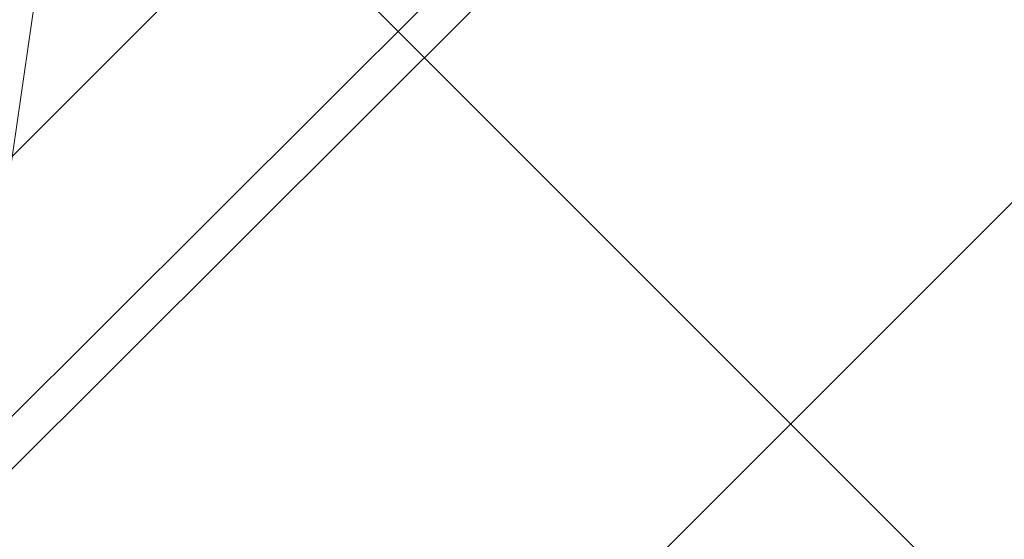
# Model space of a CAD drawing. Header units: metres. Extents: x 5515420 to 5516573, y 5683131 to 5683463.
# Tile 42 of 94: x 5516088.539 to 5516088.962, y 5683297.151 to 5683297.374. Entities that reach past the tile are written whole.
import ezdxf

# ---------------------------------------------------------------- set-up
doc = ezdxf.new("R2010")
doc.units = ezdxf.units.M
doc.layers.get('0').update_dxf_attribs({"linetype": 'CONTINUOUS', "lineweight": 18, "true_color": 0x000000})
doc.layers.add('A-Nawierzchnie', color=41, linetype='CONTINUOUS')
doc.layers.add('A-Plac-Zabaw', color=81, linetype='CONTINUOUS')
doc.layers.get('0').off()

# ---------------------------------------------------------------- blocks, each defined once
blk = doc.blocks.new('Bocianie gniazdo-Junior')
at = {"lineweight": 0}
for p, q in [((4.206441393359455, -149.9743079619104), (4.20644139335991, 150.0256920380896)), ((27.84314059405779, -40.3234490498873), (4.20644139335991, -71.98362920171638)), ((29.12524528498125, -41.28063636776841), (4.20644139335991, -74.65813183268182))]:
    blk.add_line(p, q, dxfattribs=at)

msp = doc.modelspace()

# ---------------------------------------------------------------- hatches: boundary and pattern name
at = {"layer": 'A-Nawierzchnie', "linetype": 'ByBlock', "true_color": 0xb7e0ab, "transparency": 33554687}
h = msp.add_hatch(dxfattribs=at)
h.set_pattern_fill('ANSI37', color=9, scale=0.1, style=0)
h.set_pattern_definition([(45, (615.2743167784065, 129.3192508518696), (-0.2245064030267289, 0.2245064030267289), []), (135, (615.2743167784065, 129.3192508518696), (-0.2245064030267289, -0.2245064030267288), [])])
h.paths.add_polyline_path([(5516099.6639383, 5683319.509563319), (5516093.18050492, 5683320.492467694, 0.02400827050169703), (5516090.889116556, 5683320.728043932), (5516071.666547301, 5683321.775596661, -0.02484724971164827), (5516069.295594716, 5683322.023371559), (5516062.302756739, 5683323.108692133, -0.3638266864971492), (5516061.032989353, 5683324.559218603), (5516063.231110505, 5683324.230619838), (5516064.490548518, 5683332.646905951), (5516062.29494606, 5683332.975128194), (5516065.4430103, 5683353.379441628, 0.414213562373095), (5516062.9339508, 5683356.800643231), (5516050.08979864, 5683358.776220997, 0.4141947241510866), (5516046.668626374, 5683356.267352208), (5516042.257273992, 5683327.598946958, 0.4142317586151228), (5516044.766305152, 5683324.177561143), (5516053.343595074, 5683322.858275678, -0.02007901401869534), (5516053.579985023, 5683322.812134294), (5516052.668604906, 5683316.935679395), (5516054.150876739, 5683316.705803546), (5516053.920999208, 5683315.223525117), (5516046.954293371, 5683316.304038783), (5516046.53358273, 5683313.591470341), (5516044.962368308, 5683313.835160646), (5516043.961552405, 5683307.382313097), (5516045.532766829, 5683307.138622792), (5516044.092847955, 5683297.854620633), (5516044.241075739, 5683297.831630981), (5516044.011179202, 5683296.349353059), (5516069.871986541, 5683292.33842502), (5516070.101883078, 5683293.820702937), (5516070.250110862, 5683293.797713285), (5516071.690029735, 5683303.081715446), (5516073.26124416, 5683302.838025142), (5516074.262060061, 5683309.290872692), (5516072.690845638, 5683309.534562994), (5516073.111556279, 5683312.247131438), (5516066.144886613, 5683313.327639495), (5516066.374772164, 5683314.809910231), (5516068.140582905, 5683314.536067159), (5516068.712784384, 5683314.452779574), (5516069.444190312, 5683314.361830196), (5516070.42180041, 5683314.267207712), (5516071.256411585, 5683314.210627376), (5516075.58645081, 5683313.974792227), (5516074.85022779, 5683300.465115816), (5516082.256583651, 5683299.380121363), (5516080.796957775, 5683289.416467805), (5516090.875183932, 5683287.94005766), (5516092.610210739, 5683299.78364581), (5516076.426464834, 5683302.154484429), (5516076.852947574, 5683309.980433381), (5516087.948828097, 5683309.370979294), (5516088.305421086, 5683315.861425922), (5516090.617040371, 5683315.735451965, -0.02400827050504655), (5516092.431056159, 5683315.548954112), (5516098.599416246, 5683314.613815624), (5516098.31852322, 5683313.306826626), (5516091.99430035, 5683314.28274265), (5516090.39067605, 5683303.90295513), (5516099.094000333, 5683302.561238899), (5516096.496908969, 5683285.74680292), (5516069.794551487, 5683289.86845434), (5516048.342630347, 5683290.09877717), (5516034.965910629, 5683291.963955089), (5516037.042734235, 5683305.715577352), (5516039.999341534, 5683324.308768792), (5516043.122031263, 5683343.075807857), (5516045.796543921, 5683360.442185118), (5516068.332659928, 5683356.975872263), (5516067.979837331, 5683322.47700484), (5516099.929928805, 5683320.735853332)])
at = {"layer": 'A-Nawierzchnie', "linetype": 'ByBlock', "true_color": 0xffffc6, "transparency": 33554687}
h = msp.add_hatch(dxfattribs=at)
h.set_pattern_fill('ANSI37', scale=0.1, style=0)
h.set_pattern_definition([(45, (0, 0), (-0.2245064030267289, 0.2245064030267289), []), (135, (0, 0), (-0.2245064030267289, -0.2245064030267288), [])])
h.paths.add_polyline_path([(5516082.256583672, 5683299.380121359), (5516082.401531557, 5683300.369560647), (5516091.589262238, 5683299.023603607), (5516090.115141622, 5683288.961006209), (5516081.817906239, 5683290.176510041), (5516083.147078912, 5683299.249668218)])

# ---------------------------------------------------------------- block references
at = {"layer": 'A-Plac-Zabaw', "xscale": 0.01, "yscale": 0.01, "zscale": 0.01, "rotation": 351.6657355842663}
msp.add_blockref('Bocianie gniazdo-Junior', (5516088.579659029, 5683297.903301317), dxfattribs=at)

doc.saveas('drawing.dxf')
